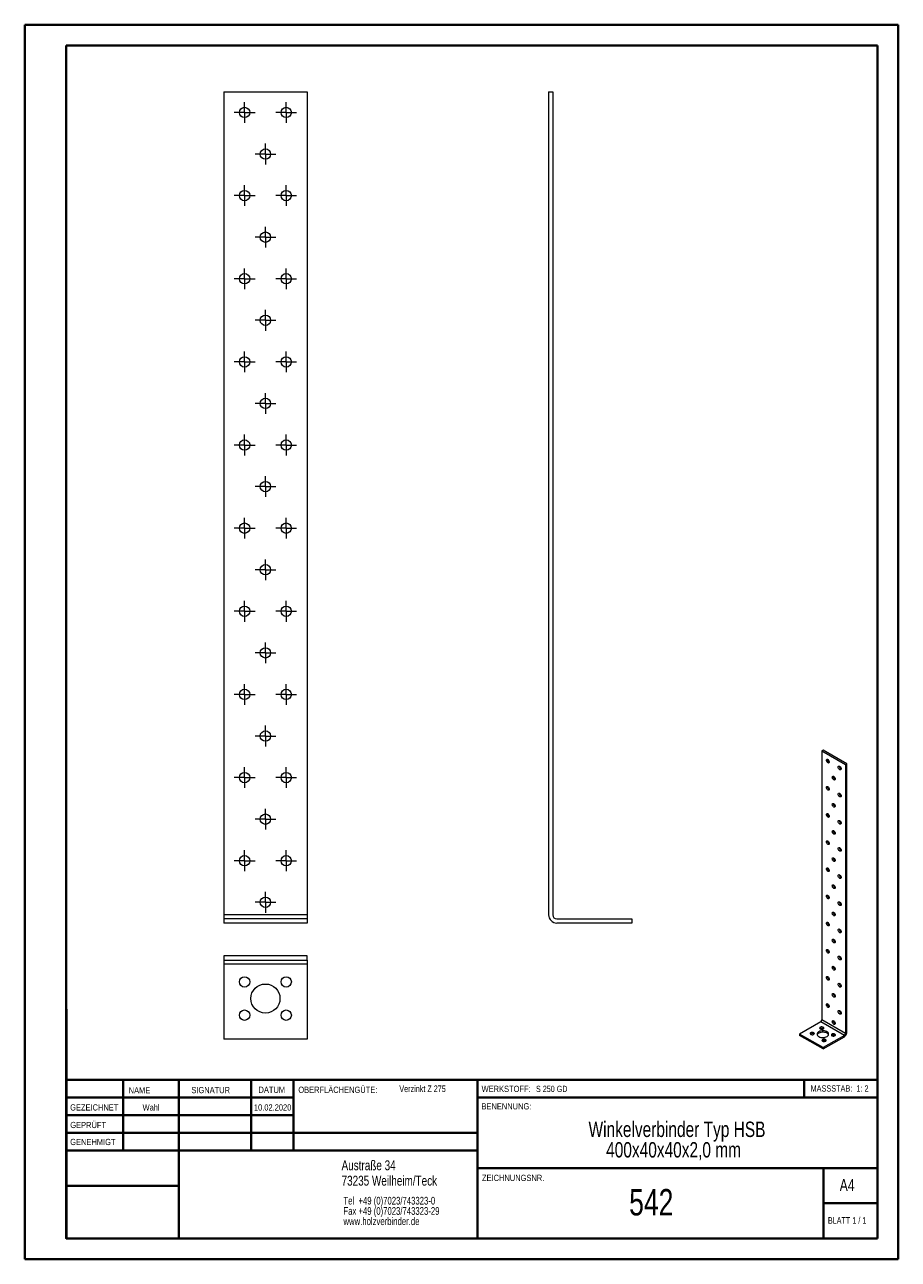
# Model space of a CAD drawing. Header units: millimetres. Extents: x 0 to 210, y 0 to 297.
import ezdxf

# ---------------------------------------------------------------- set-up
doc = ezdxf.new("R2010")
doc.units = ezdxf.units.MM
doc.styles.add('SLDTEXTSTYLE0', font='TXT', dxfattribs={"width": 0.75})
doc.styles.add('SLDTEXTSTYLE1', font='TXT', dxfattribs={"width": 0.681818})
doc.styles.add('SLDTEXTSTYLE2', font='TXT', dxfattribs={"width": 0.7})
doc.styles.add('SLDTEXTSTYLE3', font='TXT', dxfattribs={"width": 0.6875})

# ---------------------------------------------------------------- blocks, each defined once
blk = doc.blocks.new('SW_NOTE_0')
at = {"color": 0, "linetype": 'Continuous', "lineweight": 0, "char_height": 1.8521, "attachment_point": 1, "style": 'SLDTEXTSTYLE0'}
for s, insert in [('Tel  +49 (0)7023/743323-0', (0, 2.39)), ('Fax +49 (0)7023/743323-29', (0, -0.08)), ('www.holzverbinder.de', (0, -2.55))]:
    blk.add_mtext(s, dxfattribs=dict(at, insert=insert))
blk = doc.blocks.new('SW_NOTE_1')
at = {"color": 0, "linetype": 'Continuous', "lineweight": 0, "char_height": 3.7042, "attachment_point": 2, "style": 'SLDTEXTSTYLE0'}
for s, insert in [('Winkelverbinder Typ HSB', (28.82, 4.77)), ('400x40x40x2,0 mm', (28, -0.16))]:
    blk.add_mtext(s, dxfattribs=dict(at, insert=insert))
blk = doc.blocks.new('SW_CENTERMARKSYMBOL_0')
at = {"color": 0, "linetype": 'Continuous', "lineweight": 0}
for p, q in [((-1.25, 0), (-2.5, 0)), ((0, 0), (-1.25, 0)), ((0, 1.25), (0, 2.5)), ((0, 0), (0, 1.25)), ((0, 0), (0, -1.25)), ((0, 0), (1.25, 0)), ((1.25, 0), (2.5, 0)), ((0, -1.25), (0, -2.5))]:
    blk.add_line(p, q, dxfattribs=at)
blk = doc.blocks.new('SW_CENTERMARKSYMBOL_1')
at = {"color": 0, "linetype": 'Continuous', "lineweight": 0}
for p, q in [((-1.25, 0), (-2.5, 0)), ((0, 0), (-1.25, 0)), ((0, 1.25), (0, 2.5)), ((0, 0), (0, 1.25)), ((0, 0), (0, -1.25)), ((0, 0), (1.25, 0)), ((1.25, 0), (2.5, 0)), ((0, -1.25), (0, -2.5))]:
    blk.add_line(p, q, dxfattribs=at)
blk = doc.blocks.new('SW_CENTERMARKSYMBOL_2')
at = {"color": 0, "linetype": 'Continuous', "lineweight": 0}
for p, q in [((-1.25, 0), (-2.5, 0)), ((0, 0), (-1.25, 0)), ((0, 1.25), (0, 2.5)), ((0, 0), (0, 1.25)), ((0, 0), (0, -1.25)), ((0, 0), (1.25, 0)), ((1.25, 0), (2.5, 0)), ((0, -1.25), (0, -2.5))]:
    blk.add_line(p, q, dxfattribs=at)
blk = doc.blocks.new('SW_CENTERMARKSYMBOL_3')
at = {"color": 0, "linetype": 'Continuous', "lineweight": 0}
for p, q in [((-1.25, 0), (-2.5, 0)), ((0, 0), (-1.25, 0)), ((0, 1.25), (0, 2.5)), ((0, 0), (0, 1.25)), ((0, 0), (0, -1.25)), ((0, 0), (1.25, 0)), ((1.25, 0), (2.5, 0)), ((0, -1.25), (0, -2.5))]:
    blk.add_line(p, q, dxfattribs=at)
blk = doc.blocks.new('SW_CENTERMARKSYMBOL_4')
at = {"color": 0, "linetype": 'Continuous', "lineweight": 0}
for p, q in [((-1.25, 0), (-2.5, 0)), ((0, 0), (-1.25, 0)), ((0, 1.25), (0, 2.5)), ((0, 0), (0, 1.25)), ((0, 0), (0, -1.25)), ((0, 0), (1.25, 0)), ((1.25, 0), (2.5, 0)), ((0, -1.25), (0, -2.5))]:
    blk.add_line(p, q, dxfattribs=at)
blk = doc.blocks.new('SW_CENTERMARKSYMBOL_5')
at = {"color": 0, "linetype": 'Continuous', "lineweight": 0}
for p, q in [((-1.25, 0), (-2.5, 0)), ((0, 0), (-1.25, 0)), ((0, 1.25), (0, 2.5)), ((0, 0), (0, 1.25)), ((0, 0), (0, -1.25)), ((0, 0), (1.25, 0)), ((1.25, 0), (2.5, 0)), ((0, -1.25), (0, -2.5))]:
    blk.add_line(p, q, dxfattribs=at)
blk = doc.blocks.new('SW_CENTERMARKSYMBOL_6')
at = {"color": 0, "linetype": 'Continuous', "lineweight": 0}
for p, q in [((-1.25, 0), (-2.5, 0)), ((0, 0), (-1.25, 0)), ((0, 1.25), (0, 2.5)), ((0, 0), (0, 1.25)), ((0, 0), (0, -1.25)), ((0, 0), (1.25, 0)), ((1.25, 0), (2.5, 0)), ((0, -1.25), (0, -2.5))]:
    blk.add_line(p, q, dxfattribs=at)
blk = doc.blocks.new('SW_CENTERMARKSYMBOL_7')
at = {"color": 0, "linetype": 'Continuous', "lineweight": 0}
for p, q in [((-1.25, 0), (-2.5, 0)), ((0, 0), (-1.25, 0)), ((0, 1.25), (0, 2.5)), ((0, 0), (0, 1.25)), ((0, 0), (0, -1.25)), ((0, 0), (1.25, 0)), ((1.25, 0), (2.5, 0)), ((0, -1.25), (0, -2.5))]:
    blk.add_line(p, q, dxfattribs=at)
blk = doc.blocks.new('SW_CENTERMARKSYMBOL_8')
at = {"color": 0, "linetype": 'Continuous', "lineweight": 0}
for p, q in [((-1.25, 0), (-2.5, 0)), ((0, 0), (-1.25, 0)), ((0, 1.25), (0, 2.5)), ((0, 0), (0, 1.25)), ((0, 0), (0, -1.25)), ((0, 0), (1.25, 0)), ((1.25, 0), (2.5, 0)), ((0, -1.25), (0, -2.5))]:
    blk.add_line(p, q, dxfattribs=at)
blk = doc.blocks.new('SW_CENTERMARKSYMBOL_9')
at = {"color": 0, "linetype": 'Continuous', "lineweight": 0}
for p, q in [((-1.25, 0), (-2.5, 0)), ((0, 0), (-1.25, 0)), ((0, 1.25), (0, 2.5)), ((0, 0), (0, 1.25)), ((0, 0), (0, -1.25)), ((0, 0), (1.25, 0)), ((1.25, 0), (2.5, 0)), ((0, -1.25), (0, -2.5))]:
    blk.add_line(p, q, dxfattribs=at)
blk = doc.blocks.new('SW_CENTERMARKSYMBOL_10')
at = {"color": 0, "linetype": 'Continuous', "lineweight": 0}
for p, q in [((-1.25, 0), (-2.5, 0)), ((0, 0), (-1.25, 0)), ((0, 1.25), (0, 2.5)), ((0, 0), (0, 1.25)), ((0, 0), (0, -1.25)), ((0, 0), (1.25, 0)), ((1.25, 0), (2.5, 0)), ((0, -1.25), (0, -2.5))]:
    blk.add_line(p, q, dxfattribs=at)
blk = doc.blocks.new('SW_CENTERMARKSYMBOL_11')
at = {"color": 0, "linetype": 'Continuous', "lineweight": 0}
for p, q in [((-1.25, 0), (-2.5, 0)), ((0, 0), (-1.25, 0)), ((0, 1.25), (0, 2.5)), ((0, 0), (0, 1.25)), ((0, 0), (0, -1.25)), ((0, 0), (1.25, 0)), ((1.25, 0), (2.5, 0)), ((0, -1.25), (0, -2.5))]:
    blk.add_line(p, q, dxfattribs=at)
blk = doc.blocks.new('SW_CENTERMARKSYMBOL_12')
at = {"color": 0, "linetype": 'Continuous', "lineweight": 0}
for p, q in [((-1.25, 0), (-2.5, 0)), ((0, 0), (-1.25, 0)), ((0, 1.25), (0, 2.5)), ((0, 0), (0, 1.25)), ((0, 0), (0, -1.25)), ((0, 0), (1.25, 0)), ((1.25, 0), (2.5, 0)), ((0, -1.25), (0, -2.5))]:
    blk.add_line(p, q, dxfattribs=at)
blk = doc.blocks.new('SW_CENTERMARKSYMBOL_13')
at = {"color": 0, "linetype": 'Continuous', "lineweight": 0}
for p, q in [((-1.25, 0), (-2.5, 0)), ((0, 0), (-1.25, 0)), ((0, 1.25), (0, 2.5)), ((0, 0), (0, 1.25)), ((0, 0), (0, -1.25)), ((0, 0), (1.25, 0)), ((1.25, 0), (2.5, 0)), ((0, -1.25), (0, -2.5))]:
    blk.add_line(p, q, dxfattribs=at)
blk = doc.blocks.new('SW_CENTERMARKSYMBOL_14')
at = {"color": 0, "linetype": 'Continuous', "lineweight": 0}
for p, q in [((-1.25, 0), (-2.5, 0)), ((0, 0), (-1.25, 0)), ((0, 1.25), (0, 2.5)), ((0, 0), (0, 1.25)), ((0, 0), (0, -1.25)), ((0, 0), (1.25, 0)), ((1.25, 0), (2.5, 0)), ((0, -1.25), (0, -2.5))]:
    blk.add_line(p, q, dxfattribs=at)
blk = doc.blocks.new('SW_CENTERMARKSYMBOL_15')
at = {"color": 0, "linetype": 'Continuous', "lineweight": 0}
for p, q in [((-1.25, 0), (-2.5, 0)), ((0, 0), (-1.25, 0)), ((0, 1.25), (0, 2.5)), ((0, 0), (0, 1.25)), ((0, 0), (0, -1.25)), ((0, 0), (1.25, 0)), ((1.25, 0), (2.5, 0)), ((0, -1.25), (0, -2.5))]:
    blk.add_line(p, q, dxfattribs=at)
blk = doc.blocks.new('SW_CENTERMARKSYMBOL_16')
at = {"color": 0, "linetype": 'Continuous', "lineweight": 0}
for p, q in [((-1.25, 0), (-2.5, 0)), ((0, 0), (-1.25, 0)), ((0, 1.25), (0, 2.5)), ((0, 0), (0, 1.25)), ((0, 0), (0, -1.25)), ((0, 0), (1.25, 0)), ((1.25, 0), (2.5, 0)), ((0, -1.25), (0, -2.5))]:
    blk.add_line(p, q, dxfattribs=at)
blk = doc.blocks.new('SW_CENTERMARKSYMBOL_17')
at = {"color": 0, "linetype": 'Continuous', "lineweight": 0}
for p, q in [((-1.25, 0), (-2.5, 0)), ((0, 0), (-1.25, 0)), ((0, 1.25), (0, 2.5)), ((0, 0), (0, 1.25)), ((0, 0), (0, -1.25)), ((0, 0), (1.25, 0)), ((1.25, 0), (2.5, 0)), ((0, -1.25), (0, -2.5))]:
    blk.add_line(p, q, dxfattribs=at)
blk = doc.blocks.new('SW_CENTERMARKSYMBOL_18')
at = {"color": 0, "linetype": 'Continuous', "lineweight": 0}
for p, q in [((-1.25, 0), (-2.5, 0)), ((0, 0), (-1.25, 0)), ((0, 1.25), (0, 2.5)), ((0, 0), (0, 1.25)), ((0, 0), (0, -1.25)), ((0, 0), (1.25, 0)), ((1.25, 0), (2.5, 0)), ((0, -1.25), (0, -2.5))]:
    blk.add_line(p, q, dxfattribs=at)
blk = doc.blocks.new('SW_CENTERMARKSYMBOL_19')
at = {"color": 0, "linetype": 'Continuous', "lineweight": 0}
for p, q in [((-1.25, 0), (-2.5, 0)), ((0, 0), (-1.25, 0)), ((0, 1.25), (0, 2.5)), ((0, 0), (0, 1.25)), ((0, 0), (0, -1.25)), ((0, 0), (1.25, 0)), ((1.25, 0), (2.5, 0)), ((0, -1.25), (0, -2.5))]:
    blk.add_line(p, q, dxfattribs=at)
blk = doc.blocks.new('SW_CENTERMARKSYMBOL_20')
at = {"color": 0, "linetype": 'Continuous', "lineweight": 0}
for p, q in [((-1.25, 0), (-2.5, 0)), ((0, 0), (-1.25, 0)), ((0, 1.25), (0, 2.5)), ((0, 0), (0, 1.25)), ((0, 0), (0, -1.25)), ((0, 0), (1.25, 0)), ((1.25, 0), (2.5, 0)), ((0, -1.25), (0, -2.5))]:
    blk.add_line(p, q, dxfattribs=at)
blk = doc.blocks.new('SW_CENTERMARKSYMBOL_21')
at = {"color": 0, "linetype": 'Continuous', "lineweight": 0}
for p, q in [((-1.25, 0), (-2.5, 0)), ((0, 0), (-1.25, 0)), ((0, 1.25), (0, 2.5)), ((0, 0), (0, 1.25)), ((0, 0), (0, -1.25)), ((0, 0), (1.25, 0)), ((1.25, 0), (2.5, 0)), ((0, -1.25), (0, -2.5))]:
    blk.add_line(p, q, dxfattribs=at)
blk = doc.blocks.new('SW_CENTERMARKSYMBOL_22')
at = {"color": 0, "linetype": 'Continuous', "lineweight": 0}
for p, q in [((-1.25, 0), (-2.5, 0)), ((0, 0), (-1.25, 0)), ((0, 1.25), (0, 2.5)), ((0, 0), (0, 1.25)), ((0, 0), (0, -1.25)), ((0, 0), (1.25, 0)), ((1.25, 0), (2.5, 0)), ((0, -1.25), (0, -2.5))]:
    blk.add_line(p, q, dxfattribs=at)
blk = doc.blocks.new('SW_CENTERMARKSYMBOL_23')
at = {"color": 0, "linetype": 'Continuous', "lineweight": 0}
for p, q in [((-1.25, 0), (-2.5, 0)), ((0, 0), (-1.25, 0)), ((0, 1.25), (0, 2.5)), ((0, 0), (0, 1.25)), ((0, 0), (0, -1.25)), ((0, 0), (1.25, 0)), ((1.25, 0), (2.5, 0)), ((0, -1.25), (0, -2.5))]:
    blk.add_line(p, q, dxfattribs=at)
blk = doc.blocks.new('SW_CENTERMARKSYMBOL_24')
at = {"color": 0, "linetype": 'Continuous', "lineweight": 0}
for p, q in [((-1.25, 0), (-2.5, 0)), ((0, 0), (-1.25, 0)), ((0, 1.25), (0, 2.5)), ((0, 0), (0, 1.25)), ((0, 0), (0, -1.25)), ((0, 0), (1.25, 0)), ((1.25, 0), (2.5, 0)), ((0, -1.25), (0, -2.5))]:
    blk.add_line(p, q, dxfattribs=at)
blk = doc.blocks.new('SW_CENTERMARKSYMBOL_25')
at = {"color": 0, "linetype": 'Continuous', "lineweight": 0}
for p, q in [((-1.25, 0), (-2.5, 0)), ((0, 0), (-1.25, 0)), ((0, 1.25), (0, 2.5)), ((0, 0), (0, 1.25)), ((0, 0), (0, -1.25)), ((0, 0), (1.25, 0)), ((1.25, 0), (2.5, 0)), ((0, -1.25), (0, -2.5))]:
    blk.add_line(p, q, dxfattribs=at)
blk = doc.blocks.new('SW_CENTERMARKSYMBOL_26')
at = {"color": 0, "linetype": 'Continuous', "lineweight": 0}
for p, q in [((-1.25, 0), (-2.5, 0)), ((0, 0), (-1.25, 0)), ((0, 1.25), (0, 2.5)), ((0, 0), (0, 1.25)), ((0, 0), (0, -1.25)), ((0, 0), (1.25, 0)), ((1.25, 0), (2.5, 0)), ((0, -1.25), (0, -2.5))]:
    blk.add_line(p, q, dxfattribs=at)
blk = doc.blocks.new('SW_CENTERMARKSYMBOL_27')
at = {"color": 0, "linetype": 'Continuous', "lineweight": 0}
for p, q in [((-1.25, 0), (-2.5, 0)), ((0, 0), (-1.25, 0)), ((0, 1.25), (0, 2.5)), ((0, 0), (0, 1.25)), ((0, 0), (0, -1.25)), ((0, 0), (1.25, 0)), ((1.25, 0), (2.5, 0)), ((0, -1.25), (0, -2.5))]:
    blk.add_line(p, q, dxfattribs=at)
blk = doc.blocks.new('SW_CENTERMARKSYMBOL_28')
at = {"color": 0, "linetype": 'Continuous', "lineweight": 0}
for p, q in [((-1.25, 0), (-2.5, 0)), ((0, 0), (-1.25, 0)), ((0, 1.25), (0, 2.5)), ((0, 0), (0, 1.25)), ((0, 0), (0, -1.25)), ((0, 0), (1.25, 0)), ((1.25, 0), (2.5, 0)), ((0, -1.25), (0, -2.5))]:
    blk.add_line(p, q, dxfattribs=at)
blk = doc.blocks.new('SW_CENTERMARKSYMBOL_29')
at = {"color": 0, "linetype": 'Continuous', "lineweight": 0}
for p, q in [((-1.25, 0), (-2.5, 0)), ((0, 0), (-1.25, 0)), ((0, 1.25), (0, 2.5)), ((0, 0), (0, 1.25)), ((0, 0), (0, -1.25)), ((0, 0), (1.25, 0)), ((1.25, 0), (2.5, 0)), ((0, -1.25), (0, -2.5))]:
    blk.add_line(p, q, dxfattribs=at)

msp = doc.modelspace()

# ---------------------------------------------------------------- linework, layer by layer
at = {"color": 7, "linetype": 'Continuous', "lineweight": 40}
for p, q in [((0.08, 0.21), (0.08, 297.21)), ((0.08, 297.21), (210.08, 297.21)), ((210.08, 0.21), (210.08, 297.21)), ((210.08, 292.21), (210.08, 297.21)), ((10.08, 292.21), (205.08, 292.21)), ((10.08, 5.21), (10.08, 292.21)), ((205.08, 5.21), (205.08, 292.21)), ((10.11, 60.37), (10.11, 5.12)), ((205.08, 43.37), (10.11, 43.37)), ((23.71, 43.37), (23.71, 26.37)), ((37.1, 43.37), (37.1, 5.12)), ((54.51, 43.37), (54.51, 26.37)), ((64.71, 26.37), (64.71, 43.37)), ((108.91, 43.37), (108.91, 5.12)), ((187.47, 39.12), (187.47, 43.37)), ((64.71, 39.1), (10.11, 39.1)), ((205.08, 39.12), (108.91, 39.12)), ((64.71, 34.87), (10.11, 34.87)), ((108.91, 30.62), (10.11, 30.62)), ((108.91, 26.37), (10.11, 26.37)), ((108.91, 22.12), (205.08, 22.12)), ((192.08, 5.21), (192.08, 22.21)), ((37.1, 17.87), (10.11, 17.87)), ((10.11, 13.71), (10.08, 13.71)), ((205.08, 13.71), (192.08, 13.71)), ((10.11, 9.46), (10.08, 9.46)), ((10.08, 5.21), (205.08, 5.21)), ((205.08, 5.21), (180.99, 5.21)), ((0.08, 0.21), (210.08, 0.21))]:
    msp.add_line(p, q, dxfattribs=at)
at = {"color": 7, "linetype": 'Continuous', "lineweight": 15}
for p, q in [((47.94, 281.1), (67.94, 281.1)), ((47.94, 281.1), (47.94, 83.1)), ((67.94, 281.1), (67.94, 83.1)), ((126.02, 281.1), (126.02, 83.1)), ((126.02, 281.1), (127.02, 281.1)), ((127.02, 281.1), (127.02, 83.1)), ((192.02, 122.67), (191.73, 122.5)), ((191.73, 122.5), (197.39, 119.24)), ((191.73, 122.5), (191.73, 57.83)), ((197.67, 119.4), (192.02, 122.67)), ((197.39, 119.24), (197.67, 119.4)), ((197.39, 119.24), (197.39, 54.57)), ((197.67, 54.73), (197.67, 119.4)), ((67.94, 83.1), (47.94, 83.1)), ((47.94, 83.1), (47.94, 82.1)), ((47.94, 82.1), (47.94, 81.1)), ((67.94, 82.1), (47.94, 82.1)), ((67.94, 81.1), (47.94, 81.1)), ((67.94, 83.1), (67.94, 82.1)), ((67.94, 82.1), (67.94, 81.1)), ((128.02, 82.1), (146.02, 82.1)), ((146.02, 81.1), (128.02, 81.1)), ((146.02, 82.1), (146.02, 81.1)), ((67.94, 73.19), (47.94, 73.19)), ((47.94, 73.19), (47.94, 72.19)), ((47.94, 72.19), (67.94, 72.19)), ((47.94, 72.19), (47.94, 71.19)), ((67.94, 72.19), (67.94, 73.19)), ((67.94, 72.19), (67.94, 71.19)), ((67.94, 71.19), (47.94, 71.19)), ((47.94, 71.19), (47.94, 53.19)), ((67.94, 71.19), (67.94, 53.19)), ((191.45, 57.34), (186.36, 54.4)), ((197.11, 54.08), (191.45, 57.34)), ((197.39, 54.57), (191.73, 57.83)), ((192.02, 51.14), (186.36, 54.4)), ((186.36, 54.4), (186.36, 54.08)), ((192.02, 50.81), (186.36, 54.08)), ((197.11, 54.08), (192.02, 51.14)), ((192.02, 50.81), (197.11, 53.75)), ((67.94, 53.19), (47.94, 53.19)), ((192.02, 51.14), (192.02, 50.81))]:
    msp.add_line(p, q, dxfattribs=at)
at = {"color": 7, "linetype": 'Continuous', "lineweight": 0}
for p, q in [((64.71, 39.12), (10.11, 39.12)), ((23.71, 5.21), (23.71, 5.12)), ((54.51, 5.21), (54.51, 5.12))]:
    msp.add_line(p, q, dxfattribs=at)
at = {"color": 7, "linetype": 'Continuous', "lineweight": 15, "flags": 128}
for points in [[(193.5, 119.85), (193.48, 119.72), (193.42, 119.63), (193.32, 119.6), (193.21, 119.62), (193.09, 119.69), (192.97, 119.8), (192.88, 119.95), (192.82, 120.11), (192.79, 120.26), (192.82, 120.38), (192.88, 120.47), (192.97, 120.51), (193.09, 120.49), (193.21, 120.42), (193.32, 120.3), (193.42, 120.16), (193.48, 120), (193.5, 119.85)], [(196.33, 118.22), (196.31, 118.09), (196.25, 118), (196.15, 117.96), (196.04, 117.98), (195.91, 118.05), (195.8, 118.17), (195.71, 118.31), (195.64, 118.47), (195.62, 118.62), (195.64, 118.75), (195.71, 118.84), (195.8, 118.88), (195.91, 118.86), (196.04, 118.79), (196.15, 118.67), (196.25, 118.53), (196.31, 118.37), (196.33, 118.22)], [(194.92, 115.77), (194.89, 115.64), (194.83, 115.55), (194.74, 115.51), (194.62, 115.53), (194.5, 115.6), (194.39, 115.72), (194.29, 115.86), (194.23, 116.02), (194.21, 116.17), (194.23, 116.3), (194.29, 116.39), (194.39, 116.43), (194.5, 116.41), (194.62, 116.34), (194.74, 116.22), (194.83, 116.08), (194.89, 115.92), (194.92, 115.77)], [(193.5, 113.32), (193.48, 113.19), (193.42, 113.1), (193.32, 113.07), (193.21, 113.08), (193.09, 113.15), (192.97, 113.27), (192.88, 113.41), (192.82, 113.57), (192.79, 113.72), (192.82, 113.85), (192.88, 113.94), (192.97, 113.98), (193.09, 113.96), (193.21, 113.89), (193.32, 113.77), (193.42, 113.63), (193.48, 113.47), (193.5, 113.32)], [(194.92, 109.23), (194.89, 109.11), (194.83, 109.02), (194.74, 108.98), (194.62, 109), (194.5, 109.07), (194.39, 109.19), (194.29, 109.33), (194.23, 109.49), (194.21, 109.64), (194.23, 109.77), (194.29, 109.86), (194.39, 109.89), (194.5, 109.88), (194.62, 109.8), (194.74, 109.69), (194.83, 109.54), (194.89, 109.39), (194.92, 109.23)], [(196.33, 111.68), (196.31, 111.56), (196.25, 111.47), (196.15, 111.43), (196.04, 111.45), (195.91, 111.52), (195.8, 111.64), (195.71, 111.78), (195.64, 111.94), (195.62, 112.09), (195.64, 112.22), (195.71, 112.31), (195.8, 112.34), (195.91, 112.33), (196.04, 112.25), (196.15, 112.14), (196.25, 111.99), (196.31, 111.84), (196.33, 111.68)], [(193.5, 106.78), (193.48, 106.66), (193.42, 106.57), (193.32, 106.53), (193.21, 106.55), (193.09, 106.62), (192.97, 106.74), (192.88, 106.88), (192.82, 107.04), (192.79, 107.19), (192.82, 107.32), (192.88, 107.41), (192.97, 107.44), (193.09, 107.43), (193.21, 107.35), (193.32, 107.24), (193.42, 107.09), (193.48, 106.94), (193.5, 106.78)], [(196.33, 105.15), (196.31, 105.02), (196.25, 104.94), (196.15, 104.9), (196.04, 104.92), (195.91, 104.99), (195.8, 105.1), (195.71, 105.25), (195.64, 105.41), (195.62, 105.56), (195.64, 105.69), (195.71, 105.77), (195.8, 105.81), (195.91, 105.79), (196.04, 105.72), (196.15, 105.61), (196.25, 105.46), (196.31, 105.3), (196.33, 105.15)], [(194.92, 102.7), (194.89, 102.57), (194.83, 102.49), (194.74, 102.45), (194.62, 102.47), (194.5, 102.54), (194.39, 102.65), (194.29, 102.8), (194.23, 102.96), (194.21, 103.11), (194.23, 103.24), (194.29, 103.32), (194.39, 103.36), (194.5, 103.34), (194.62, 103.27), (194.74, 103.16), (194.83, 103.01), (194.89, 102.85), (194.92, 102.7)], [(193.5, 100.25), (193.48, 100.12), (193.42, 100.04), (193.32, 100), (193.21, 100.02), (193.09, 100.09), (192.97, 100.2), (192.88, 100.35), (192.82, 100.51), (192.79, 100.66), (192.82, 100.79), (192.88, 100.87), (192.97, 100.91), (193.09, 100.89), (193.21, 100.82), (193.32, 100.71), (193.42, 100.56), (193.48, 100.4), (193.5, 100.25)], [(196.33, 98.62), (196.31, 98.49), (196.25, 98.4), (196.15, 98.37), (196.04, 98.39), (195.91, 98.46), (195.8, 98.57), (195.71, 98.72), (195.64, 98.88), (195.62, 99.03), (195.64, 99.15), (195.71, 99.24), (195.8, 99.28), (195.91, 99.26), (196.04, 99.19), (196.15, 99.07), (196.25, 98.93), (196.31, 98.77), (196.33, 98.62)], [(194.92, 96.17), (194.89, 96.04), (194.83, 95.95), (194.74, 95.92), (194.62, 95.94), (194.5, 96.01), (194.39, 96.12), (194.29, 96.27), (194.23, 96.43), (194.21, 96.58), (194.23, 96.7), (194.29, 96.79), (194.39, 96.83), (194.5, 96.81), (194.62, 96.74), (194.74, 96.62), (194.83, 96.48), (194.89, 96.32), (194.92, 96.17)], [(193.5, 93.72), (193.48, 93.59), (193.42, 93.5), (193.32, 93.47), (193.21, 93.49), (193.09, 93.56), (192.97, 93.67), (192.88, 93.82), (192.82, 93.98), (192.79, 94.13), (192.82, 94.26), (192.88, 94.34), (192.97, 94.38), (193.09, 94.36), (193.21, 94.29), (193.32, 94.18), (193.42, 94.03), (193.48, 93.87), (193.5, 93.72)], [(196.33, 92.09), (196.31, 91.96), (196.25, 91.87), (196.15, 91.84), (196.04, 91.85), (195.91, 91.92), (195.8, 92.04), (195.71, 92.18), (195.64, 92.34), (195.62, 92.49), (195.64, 92.62), (195.71, 92.71), (195.8, 92.75), (195.91, 92.73), (196.04, 92.66), (196.15, 92.54), (196.25, 92.4), (196.31, 92.24), (196.33, 92.09)], [(194.92, 89.64), (194.89, 89.51), (194.83, 89.42), (194.74, 89.39), (194.62, 89.4), (194.5, 89.47), (194.39, 89.59), (194.29, 89.74), (194.23, 89.89), (194.21, 90.05), (194.23, 90.17), (194.29, 90.26), (194.39, 90.3), (194.5, 90.28), (194.62, 90.21), (194.74, 90.09), (194.83, 89.95), (194.89, 89.79), (194.92, 89.64)], [(193.5, 87.19), (193.48, 87.06), (193.42, 86.97), (193.32, 86.94), (193.21, 86.95), (193.09, 87.02), (192.97, 87.14), (192.88, 87.29), (192.82, 87.44), (192.79, 87.6), (192.82, 87.72), (192.88, 87.81), (192.97, 87.85), (193.09, 87.83), (193.21, 87.76), (193.32, 87.64), (193.42, 87.5), (193.48, 87.34), (193.5, 87.19)], [(196.33, 85.55), (196.31, 85.43), (196.25, 85.34), (196.15, 85.3), (196.04, 85.32), (195.91, 85.39), (195.8, 85.51), (195.71, 85.65), (195.64, 85.81), (195.62, 85.96), (195.64, 86.09), (195.71, 86.18), (195.8, 86.21), (195.91, 86.2), (196.04, 86.13), (196.15, 86.01), (196.25, 85.86), (196.31, 85.71), (196.33, 85.55)], [(194.92, 83.1), (194.89, 82.98), (194.83, 82.89), (194.74, 82.85), (194.62, 82.87), (194.5, 82.94), (194.39, 83.06), (194.29, 83.2), (194.23, 83.36), (194.21, 83.51), (194.23, 83.64), (194.29, 83.73), (194.39, 83.76), (194.5, 83.75), (194.62, 83.68), (194.74, 83.56), (194.83, 83.41), (194.89, 83.26), (194.92, 83.1)], [(193.5, 80.65), (193.48, 80.53), (193.42, 80.44), (193.32, 80.4), (193.21, 80.42), (193.09, 80.49), (192.97, 80.61), (192.88, 80.75), (192.82, 80.91), (192.79, 81.06), (192.82, 81.19), (192.88, 81.28), (192.97, 81.31), (193.09, 81.3), (193.21, 81.23), (193.32, 81.11), (193.42, 80.97), (193.48, 80.81), (193.5, 80.65)], [(194.92, 76.57), (194.89, 76.45), (194.83, 76.36), (194.74, 76.32), (194.62, 76.34), (194.5, 76.41), (194.39, 76.52), (194.29, 76.67), (194.23, 76.83), (194.21, 76.98), (194.23, 77.11), (194.29, 77.2), (194.39, 77.23), (194.5, 77.21), (194.62, 77.14), (194.74, 77.03), (194.83, 76.88), (194.89, 76.72), (194.92, 76.57)], [(196.33, 79.02), (196.31, 78.89), (196.25, 78.81), (196.15, 78.77), (196.04, 78.79), (195.91, 78.86), (195.8, 78.97), (195.71, 79.12), (195.64, 79.28), (195.62, 79.43), (195.64, 79.56), (195.71, 79.64), (195.8, 79.68), (195.91, 79.66), (196.04, 79.59), (196.15, 79.48), (196.25, 79.33), (196.31, 79.17), (196.33, 79.02)], [(193.5, 74.12), (193.48, 74), (193.42, 73.91), (193.32, 73.87), (193.21, 73.89), (193.09, 73.96), (192.97, 74.08), (192.88, 74.22), (192.82, 74.38), (192.79, 74.53), (192.82, 74.66), (192.88, 74.75), (192.97, 74.78), (193.09, 74.76), (193.21, 74.69), (193.32, 74.58), (193.42, 74.43), (193.48, 74.27), (193.5, 74.12)], [(196.33, 72.49), (196.31, 72.36), (196.25, 72.28), (196.15, 72.24), (196.04, 72.26), (195.91, 72.33), (195.8, 72.44), (195.71, 72.59), (195.64, 72.75), (195.62, 72.9), (195.64, 73.03), (195.71, 73.11), (195.8, 73.15), (195.91, 73.13), (196.04, 73.06), (196.15, 72.95), (196.25, 72.8), (196.31, 72.64), (196.33, 72.49)], [(194.92, 70.04), (194.89, 69.91), (194.83, 69.83), (194.74, 69.79), (194.62, 69.81), (194.5, 69.88), (194.39, 69.99), (194.29, 70.14), (194.23, 70.3), (194.21, 70.45), (194.23, 70.58), (194.29, 70.66), (194.39, 70.7), (194.5, 70.68), (194.62, 70.61), (194.74, 70.5), (194.83, 70.35), (194.89, 70.19), (194.92, 70.04)], [(193.5, 67.59), (193.48, 67.46), (193.42, 67.38), (193.32, 67.34), (193.21, 67.36), (193.09, 67.43), (192.97, 67.54), (192.88, 67.69), (192.82, 67.85), (192.79, 68), (192.82, 68.13), (192.88, 68.21), (192.97, 68.25), (193.09, 68.23), (193.21, 68.16), (193.32, 68.05), (193.42, 67.9), (193.48, 67.74), (193.5, 67.59)], [(196.33, 65.96), (196.31, 65.83), (196.25, 65.74), (196.15, 65.71), (196.04, 65.72), (195.91, 65.79), (195.8, 65.91), (195.71, 66.06), (195.64, 66.21), (195.62, 66.37), (195.64, 66.49), (195.71, 66.58), (195.8, 66.62), (195.91, 66.6), (196.04, 66.53), (196.15, 66.41), (196.25, 66.27), (196.31, 66.11), (196.33, 65.96)], [(194.92, 63.51), (194.89, 63.38), (194.83, 63.29), (194.74, 63.26), (194.62, 63.27), (194.5, 63.35), (194.39, 63.46), (194.29, 63.61), (194.23, 63.76), (194.21, 63.92), (194.23, 64.04), (194.29, 64.13), (194.39, 64.17), (194.5, 64.15), (194.62, 64.08), (194.74, 63.96), (194.83, 63.82), (194.89, 63.66), (194.92, 63.51)], [(193.5, 61.06), (193.48, 60.93), (193.42, 60.84), (193.32, 60.81), (193.21, 60.82), (193.09, 60.9), (192.97, 61.01), (192.88, 61.16), (192.82, 61.31), (192.79, 61.47), (192.82, 61.59), (192.88, 61.68), (192.97, 61.72), (193.09, 61.7), (193.21, 61.63), (193.32, 61.51), (193.42, 61.37), (193.48, 61.21), (193.5, 61.06)], [(196.33, 59.43), (196.31, 59.3), (196.25, 59.21), (196.15, 59.17), (196.04, 59.19), (195.91, 59.26), (195.8, 59.38), (195.71, 59.52), (195.64, 59.68), (195.62, 59.83), (195.64, 59.96), (195.71, 60.05), (195.8, 60.08), (195.91, 60.07), (196.04, 60), (196.15, 59.88), (196.25, 59.74), (196.31, 59.58), (196.33, 59.43)], [(194.92, 56.98), (194.89, 56.85), (194.83, 56.76), (194.74, 56.72), (194.62, 56.74), (194.5, 56.81), (194.39, 56.93), (194.29, 57.07), (194.23, 57.23), (194.21, 57.38), (194.23, 57.51), (194.29, 57.6), (194.39, 57.64), (194.5, 57.62), (194.62, 57.55), (194.74, 57.43), (194.83, 57.29), (194.89, 57.13), (194.92, 56.98)], [(189.05, 54.32), (189.19, 54.26), (189.36, 54.24), (189.53, 54.25), (189.69, 54.29), (189.81, 54.36), (189.88, 54.45), (189.9, 54.55), (189.85, 54.65), (189.75, 54.73), (189.61, 54.79), (189.44, 54.81), (189.27, 54.8), (189.11, 54.76), (188.99, 54.69), (188.92, 54.6), (188.9, 54.5), (188.95, 54.4), (189.05, 54.32)], [(190.96, 53.79), (191.18, 53.69), (191.43, 53.61), (191.7, 53.57), (191.98, 53.55), (192.26, 53.58), (192.53, 53.63), (192.77, 53.71), (192.98, 53.82), (193.15, 53.95), (193.27, 54.1), (193.33, 54.26), (193.34, 54.42), (193.29, 54.58), (193.19, 54.74), (193.03, 54.87), (192.83, 54.99), (192.59, 55.08), (192.33, 55.14), (192.05, 55.17), (191.77, 55.16), (191.49, 55.13), (191.24, 55.06), (191.01, 54.96), (190.82, 54.84), (190.67, 54.7), (190.58, 54.55), (190.55, 54.38), (190.57, 54.22), (190.65, 54.06), (190.78, 53.92), (190.96, 53.79)], [(193.32, 54.2), (193.29, 54.26), (193.19, 54.41), (193.03, 54.55), (192.83, 54.66), (192.59, 54.75), (192.33, 54.81), (192.05, 54.84), (191.77, 54.84), (191.49, 54.8), (191.24, 54.73), (191.01, 54.64), (190.82, 54.51), (190.67, 54.37), (190.58, 54.22), (190.57, 54.2)], [(191.31, 55.63), (191.45, 55.57), (191.62, 55.54), (191.79, 55.55), (191.95, 55.6), (192.07, 55.67), (192.15, 55.76), (192.16, 55.86), (192.12, 55.95), (192.02, 56.04), (191.87, 56.09), (191.71, 56.12), (191.53, 56.11), (191.38, 56.07), (191.25, 56), (191.18, 55.91), (191.16, 55.81), (191.21, 55.71), (191.31, 55.63)], [(194.14, 54), (194.28, 53.94), (194.45, 53.91), (194.62, 53.92), (194.78, 53.96), (194.9, 54.03), (194.97, 54.12), (194.99, 54.22), (194.94, 54.32), (194.84, 54.4), (194.7, 54.46), (194.53, 54.49), (194.36, 54.48), (194.2, 54.44), (194.08, 54.36), (194.01, 54.27), (193.99, 54.17), (194.04, 54.08), (194.14, 54)], [(191.87, 52.69), (192.02, 52.63), (192.18, 52.61), (192.36, 52.61), (192.52, 52.66), (192.64, 52.73), (192.71, 52.82), (192.73, 52.92), (192.68, 53.02), (192.58, 53.1), (192.44, 53.15), (192.27, 53.18), (192.1, 53.17), (191.94, 53.13), (191.82, 53.06), (191.75, 52.97), (191.73, 52.87), (191.78, 52.77), (191.87, 52.69)]]:
    msp.add_lwpolyline(points, dxfattribs=at)
at = {"color": 7, "linetype": 'Continuous', "lineweight": 15}
for centre, radius in [((52.94, 276.1), 1.25), ((62.94, 276.1), 1.25), ((57.94, 266.1), 1.25), ((52.94, 256.1), 1.25), ((62.94, 256.1), 1.25), ((57.94, 246.1), 1.25), ((52.94, 236.1), 1.25), ((62.94, 236.1), 1.25), ((57.94, 226.1), 1.25), ((52.94, 216.1), 1.25), ((62.94, 216.1), 1.25), ((57.94, 206.1), 1.25), ((52.94, 196.1), 1.25), ((62.94, 196.1), 1.25), ((57.94, 186.1), 1.25), ((52.94, 176.1), 1.25), ((62.94, 176.1), 1.25), ((57.94, 166.1), 1.25), ((52.94, 156.1), 1.25), ((62.94, 156.1), 1.25), ((57.94, 146.1), 1.25), ((52.94, 136.1), 1.25), ((62.94, 136.1), 1.25), ((57.94, 126.1), 1.25), ((52.94, 116.1), 1.25), ((62.94, 116.1), 1.25), ((57.94, 106.1), 1.25), ((52.94, 96.1), 1.25), ((62.94, 96.1), 1.25), ((57.94, 86.1), 1.25), ((52.94, 66.94), 1.25), ((57.94, 62.94), 3.5), ((62.94, 66.94), 1.25), ((52.94, 58.94), 1.25), ((62.94, 58.94), 1.25)]:
    msp.add_circle(centre, radius, dxfattribs=at)
for centre, radius, start, end in [((193.78, 120.42), 0.703, 174.0808, 245.9138), ((196.61, 118.79), 0.703, 174.0808, 245.9138), ((195.2, 116.34), 0.703, 174.0808, 245.9138), ((193.78, 113.89), 0.703, 174.0808, 245.9138), ((196.61, 112.25), 0.703, 174.0808, 245.9138), ((193.78, 107.35), 0.703, 174.0808, 245.9138), ((195.2, 109.8), 0.703, 174.0808, 245.9138), ((196.61, 105.72), 0.703, 174.0808, 245.9138), ((195.2, 103.27), 0.703, 174.0808, 245.9138), ((193.78, 100.82), 0.703, 174.0808, 245.9138), ((196.61, 99.19), 0.703, 174.0808, 245.9138), ((195.2, 96.74), 0.703, 174.0808, 245.9138), ((193.78, 94.29), 0.703, 174.0808, 245.9138), ((196.61, 92.66), 0.703, 174.0808, 245.9138), ((195.2, 90.21), 0.703, 174.0808, 245.9138), ((193.78, 87.76), 0.703, 174.0808, 245.9138), ((196.61, 86.12), 0.703, 174.0808, 245.9138), ((195.2, 83.68), 0.703, 174.0808, 245.9138), ((128.02, 83.1), 2, 180, 270), ((128.02, 83.1), 1, 180, 270), ((193.78, 81.23), 0.703, 174.0808, 245.9138), ((196.61, 79.59), 0.703, 174.0808, 245.9138), ((193.78, 74.69), 0.703, 174.0808, 245.9138), ((195.2, 77.14), 0.703, 174.0808, 245.9138), ((196.61, 73.06), 0.703, 174.0808, 245.9138), ((195.2, 70.61), 0.703, 174.0808, 245.9138), ((193.78, 68.16), 0.703, 174.0808, 245.9138), ((196.61, 66.53), 0.703, 174.0808, 245.9138), ((195.2, 64.08), 0.703, 174.0808, 245.9138), ((193.78, 61.63), 0.703, 174.0808, 245.9138), ((196.61, 60), 0.703, 174.0808, 245.9138), ((191.12, 57.86), 0.615, 302.6055, 357.3945), ((195.2, 57.55), 0.703, 174.0808, 245.9138), ((189.4, 53.8), 0.697, 53.7398, 126.2602), ((191.66, 55.11), 0.697, 53.7398, 126.2602), ((194.49, 53.47), 0.697, 53.7398, 126.2602), ((196.45, 54.79), 1.23, 302.6055, 357.3945), ((196.78, 54.59), 0.615, 302.6055, 357.3945), ((192.23, 52.17), 0.697, 53.7398, 126.2602)]:
    msp.add_arc(centre, radius, start, end, dxfattribs=at)

# ---------------------------------------------------------------- block references
at = {"color": 7, "linetype": 'Continuous', "lineweight": 0}
for name, p in [('SW_CENTERMARKSYMBOL_29', (52.94, 276.1)), ('SW_CENTERMARKSYMBOL_28', (62.94, 276.1)), ('SW_CENTERMARKSYMBOL_27', (57.94, 266.1)), ('SW_CENTERMARKSYMBOL_17', (52.94, 256.1)), ('SW_CENTERMARKSYMBOL_16', (62.94, 256.1)), ('SW_CENTERMARKSYMBOL_26', (57.94, 246.1)), ('SW_CENTERMARKSYMBOL_15', (52.94, 236.1)), ('SW_CENTERMARKSYMBOL_14', (62.94, 236.1)), ('SW_CENTERMARKSYMBOL_25', (57.94, 226.1)), ('SW_CENTERMARKSYMBOL_13', (52.94, 216.1)), ('SW_CENTERMARKSYMBOL_12', (62.94, 216.1)), ('SW_CENTERMARKSYMBOL_24', (57.94, 206.1)), ('SW_CENTERMARKSYMBOL_11', (52.94, 196.1)), ('SW_CENTERMARKSYMBOL_10', (62.94, 196.1)), ('SW_CENTERMARKSYMBOL_23', (57.94, 186.1)), ('SW_CENTERMARKSYMBOL_9', (52.94, 176.1)), ('SW_CENTERMARKSYMBOL_8', (62.94, 176.1)), ('SW_CENTERMARKSYMBOL_22', (57.94, 166.1)), ('SW_CENTERMARKSYMBOL_7', (52.94, 156.1)), ('SW_CENTERMARKSYMBOL_6', (62.94, 156.1)), ('SW_CENTERMARKSYMBOL_21', (57.94, 146.1)), ('SW_CENTERMARKSYMBOL_5', (52.94, 136.1)), ('SW_CENTERMARKSYMBOL_4', (62.94, 136.1)), ('SW_CENTERMARKSYMBOL_20', (57.94, 126.1)), ('SW_CENTERMARKSYMBOL_3', (52.94, 116.1)), ('SW_CENTERMARKSYMBOL_2', (62.94, 116.1)), ('SW_CENTERMARKSYMBOL_19', (57.94, 106.1)), ('SW_CENTERMARKSYMBOL_1', (52.94, 96.1)), ('SW_CENTERMARKSYMBOL_0', (62.94, 96.1)), ('SW_CENTERMARKSYMBOL_18', (57.94, 86.1)), ('SW_NOTE_1', (128.06, 28.57)), ('SW_NOTE_0', (76.7, 12.85))]:
    msp.add_blockref(name, p, dxfattribs=at)

# ---------------------------------------------------------------- texts
for s, insert, char_height, attachment_point, style in [('NAME', (25.07, 41.62), 1.5, 1, 'SLDTEXTSTYLE0'), ('SIGNATUR', (40.14, 41.68), 1.5, 1, 'SLDTEXTSTYLE0'), ('DATUM', (56.28, 41.74), 1.5, 1, 'SLDTEXTSTYLE0'), ('OBERFLÄCHENGÜTE:', (65.86, 41.74), 1.5, 1, 'SLDTEXTSTYLE0'), ('Verzinkt Z 275', (90.14, 42.03), 1.5875, 1, 'SLDTEXTSTYLE0'), ('WERKSTOFF:', (109.91, 41.96), 1.5, 1, 'SLDTEXTSTYLE0'), ('S 250 GD', (122.99, 41.96), 1.5, 1, 'SLDTEXTSTYLE3'), ('MASSSTAB:  1: 2', (188.99, 42.07), 1.5, 1, 'SLDTEXTSTYLE2'), ('GEZEICHNET', (11, 37.51), 1.5, 1, 'SLDTEXTSTYLE0'), ('Wahl', (30.46, 37.5), 1.499, 2, 'SLDTEXTSTYLE0'), ('10.02.2020', (59.68, 37.5), 1.499, 2, 'SLDTEXTSTYLE0'), ('BENENNUNG:', (109.88, 37.77), 1.5, 1, 'SLDTEXTSTYLE0'), ('GEPRÜFT', (11.03, 33.28), 1.5, 1, 'SLDTEXTSTYLE0'), ('GENEHMIGT', (11.02, 29.19), 1.5, 1, 'SLDTEXTSTYLE0'), ('Austraße 34', (76.25, 24.02), 2.3813, 1, 'SLDTEXTSTYLE0'), ('73235 Weilheim/Teck', (76.25, 20.32), 2.3813, 1, 'SLDTEXTSTYLE0'), ('ZEICHNUNGSNR.', (110, 20.55), 1.5, 1, 'SLDTEXTSTYLE0'), ('A4', (196, 19.52), 2.91, 1, 'SLDTEXTSTYLE0'), ('542', (150.7, 17.12), 6.35, 2, 'SLDTEXTSTYLE0'), ('BLATT 1 / 1', (193.16, 10.36), 1.5875, 1, 'SLDTEXTSTYLE1')]:
    msp.add_mtext(s, dxfattribs=dict(at, insert=insert, char_height=char_height, attachment_point=attachment_point, style=style))

doc.saveas('drawing.dxf')
